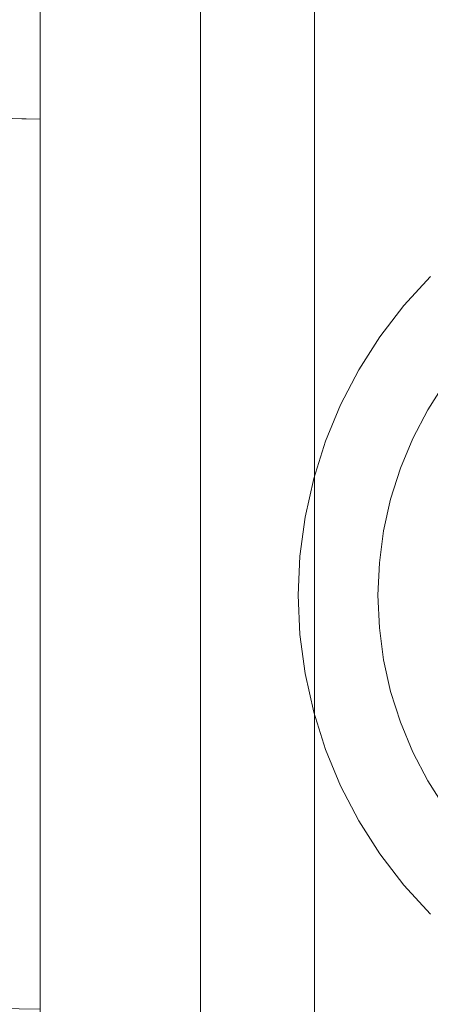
# Model space of a CAD drawing. Header units: millimetres. Extents: x -148 to 148, y -92 to 92.
# Tile 3 of 49: x -113 to -100, y -77 to -46. Entities that reach past the tile are written whole.
import ezdxf

# ---------------------------------------------------------------- set-up
doc = ezdxf.new("R2010")
doc.units = ezdxf.units.MM
doc.header["$LTSCALE"] = 25.4
doc.layers.add('Lighting-Moving Light', color=7, linetype='Continuous', lineweight=5, true_color=0x000000)

# ---------------------------------------------------------------- blocks, each defined once
blk = doc.blocks.new('Group-1')
at = {"layer": 'Lighting-Moving Light', "color": 7, "linetype": 'Continuous', "lineweight": 5, "transparency": 33554687}
for points in [[(-2119.658, -1205.846, -16.5), (-2124.623, -1200.88, -21.465), (-2124.623, -1384.88, -21.465), (-2119.658, -1379.915, -16.5)], [(-1905.589, -1205.846, -16.5), (-2119.658, -1205.846, -16.5), (-2119.658, -1379.915, -16.5), (-1905.589, -1379.915, -16.5)], [(-2116.123, -1209.38, -108.466), (-1909.124, -1209.38, -108.466), (-1909.124, -1376.38, -108.466), (-2116.123, -1376.38, -108.466)], [(-2124.623, -1342.091, -47.544), (-2124.623, -1342.091, -77.387), (-2131.456, -1341.972, -77.387), (-2131.456, -1341.972, -47.544)]]:
    blk.add_3dface(points, dxfattribs=at)
for points, invisible_edges in [([(-2124.623, -1384.88, -99.966), (-2124.623, -1200.88, -99.965), (-2124.623, -1200.88, -99.966)], 9), ([(-2124.623, -1200.88, -99.966), (-2116.123, -1209.38, -108.466), (-2116.123, -1376.38, -108.466), (-2124.623, -1384.88, -99.966)], 8), ([(-2124.623, -1384.88, -99.966), (-2124.623, -1384.88, -99.965), (-2124.623, -1200.88, -99.965)], 8), ([(-2124.623, -1200.88, -99.965), (-2124.623, -1342.091, -77.387), (-2124.623, -1243.669, -77.387)], 11), ([(-2124.623, -1243.669, -47.544), (-2124.623, -1342.091, -47.544), (-2124.623, -1200.88, -21.465)], 11), ([(-2124.623, -1200.88, -99.965), (-2124.623, -1384.88, -99.965), (-2124.623, -1369.725, -77.387), (-2124.623, -1342.091, -77.387)], 10), ([(-2124.623, -1384.88, -21.465), (-2124.623, -1200.88, -21.465), (-2124.623, -1342.091, -47.544), (-2124.623, -1369.725, -47.544)], 10), ([(-2124.623, -1342.091, -77.387), (-2124.623, -1342.091, -47.544), (-2124.623, -1243.669, -47.544), (-2124.623, -1243.669, -77.387)], 10), ([(-2131.456, -1341.972, -77.387), (-2124.623, -1342.091, -77.387), (-2124.623, -1369.725, -77.387), (-2129.145, -1369.685, -77.387)], 8), ([(-2129.145, -1369.685, -47.544), (-2124.623, -1369.725, -47.544), (-2124.623, -1342.091, -47.544), (-2131.456, -1341.972, -47.544)], 8), ([(-2114.092, -1348.85, -16.465), (-2113.348, -1347.881, -16.465), (-2112.523, -1346.981, -16.465), (-2102.623, -1356.88, -16.465)], 12), ([(-2112.523, -1346.981, -16.465), (-2113.348, -1347.881, -16.465), (-2111.455, -1349.47, -1.637), (-2110.775, -1348.728, -1.637)], 10), ([(-2113.348, -1347.881, -16.465), (-2114.092, -1348.85, -16.465), (-2112.067, -1350.268, -1.637), (-2111.455, -1349.47, -1.637)], 10), ([(-2115.312, -1350.964, -16.465), (-2114.748, -1349.88, -16.465), (-2114.092, -1348.85, -16.465), (-2102.623, -1356.88, -16.465)], 12), ([(-2114.092, -1348.85, -16.465), (-2114.748, -1349.88, -16.465), (-2112.607, -1351.116, -1.637), (-2112.067, -1350.268, -1.637)], 10), ([(-2114.748, -1349.88, -16.465), (-2115.312, -1350.964, -16.465), (-2113.072, -1352.008, -1.637), (-2112.607, -1351.116, -1.637)], 10), ([(-2112.578, -1351.133, -1.475), (-2112.039, -1350.287, -1.475), (-2112.067, -1350.268, -1.637), (-2112.607, -1351.116, -1.637)], 11), ([(-2112.537, -1351.157, -1.316), (-2112.001, -1350.314, -1.316), (-2112.039, -1350.287, -1.475), (-2112.578, -1351.133, -1.475)], 15), ([(-2112.485, -1351.187, -1.162), (-2111.952, -1350.349, -1.162), (-2112.001, -1350.314, -1.316), (-2112.537, -1351.157, -1.316)], 15), ([(-2116.146, -1353.257, -16.465), (-2115.779, -1352.092, -16.465), (-2115.312, -1350.964, -16.465), (-2102.623, -1356.88, -16.465)], 12), ([(-2115.312, -1350.964, -16.465), (-2115.779, -1352.092, -16.465), (-2113.457, -1352.937, -1.637), (-2113.072, -1352.008, -1.637)], 10), ([(-2113.041, -1352.023, -1.475), (-2112.578, -1351.133, -1.475), (-2112.607, -1351.116, -1.637), (-2113.072, -1352.008, -1.637)], 11), ([(-2112.998, -1352.042, -1.316), (-2112.537, -1351.157, -1.316), (-2112.578, -1351.133, -1.475), (-2113.041, -1352.023, -1.475)], 15), ([(-2112.944, -1352.068, -1.162), (-2112.485, -1351.187, -1.162), (-2112.537, -1351.157, -1.316), (-2112.998, -1352.042, -1.316)], 15), ([(-2112.878, -1352.099, -1.014), (-2112.422, -1351.223, -1.014), (-2112.485, -1351.187, -1.162), (-2112.944, -1352.068, -1.162)], 15), ([(-2112.802, -1352.134, -0.872), (-2112.349, -1351.265, -0.872), (-2112.422, -1351.223, -1.014), (-2112.878, -1352.099, -1.014)], 15), ([(-2112.714, -1352.175, -0.737), (-2112.266, -1351.313, -0.737), (-2112.349, -1351.265, -0.872), (-2112.802, -1352.134, -0.872)], 15), ([(-2112.618, -1352.22, -0.611), (-2112.173, -1351.367, -0.611), (-2112.266, -1351.313, -0.737), (-2112.714, -1352.175, -0.737)], 15), ([(-2112.512, -1352.269, -0.494), (-2112.072, -1351.425, -0.494), (-2112.173, -1351.367, -0.611), (-2112.618, -1352.22, -0.611)], 15), ([(-2115.779, -1352.092, -16.465), (-2116.146, -1353.257, -16.465), (-2113.759, -1353.897, -1.637), (-2113.457, -1352.937, -1.637)], 10), ([(-2113.425, -1352.949, -1.475), (-2113.041, -1352.023, -1.475), (-2113.072, -1352.008, -1.637), (-2113.457, -1352.937, -1.637)], 11), ([(-2113.381, -1352.965, -1.316), (-2112.998, -1352.042, -1.316), (-2113.041, -1352.023, -1.475), (-2113.425, -1352.949, -1.475)], 15), ([(-2113.324, -1352.986, -1.162), (-2112.944, -1352.068, -1.162), (-2112.998, -1352.042, -1.316), (-2113.381, -1352.965, -1.316)], 15), ([(-2113.256, -1353.01, -1.014), (-2112.878, -1352.099, -1.014), (-2112.944, -1352.068, -1.162), (-2113.324, -1352.986, -1.162)], 15), ([(-2113.176, -1353.039, -0.872), (-2112.802, -1352.134, -0.872), (-2112.878, -1352.099, -1.014), (-2113.256, -1353.01, -1.014)], 15), ([(-2113.086, -1353.072, -0.737), (-2112.714, -1352.175, -0.737), (-2112.802, -1352.134, -0.872), (-2113.176, -1353.039, -0.872)], 15), ([(-2112.986, -1353.109, -0.611), (-2112.618, -1352.22, -0.611), (-2112.714, -1352.175, -0.737), (-2113.086, -1353.072, -0.737)], 15), ([(-2112.876, -1353.149, -0.494), (-2112.512, -1352.269, -0.494), (-2112.618, -1352.22, -0.611), (-2112.986, -1353.109, -0.611)], 15), ([(-2112.757, -1353.192, -0.387), (-2112.397, -1352.323, -0.387), (-2112.512, -1352.269, -0.494), (-2112.876, -1353.149, -0.494)], 15), ([(-2112.631, -1353.238, -0.291), (-2112.275, -1352.38, -0.291), (-2112.397, -1352.323, -0.387), (-2112.757, -1353.192, -0.387)], 15), ([(-2112.498, -1353.286, -0.206), (-2112.147, -1352.44, -0.206), (-2112.275, -1352.38, -0.291), (-2112.631, -1353.238, -0.291)], 15), ([(-2113.726, -1353.905, -1.475), (-2113.425, -1352.949, -1.475), (-2113.457, -1352.937, -1.637), (-2113.759, -1353.897, -1.637)], 11), ([(-2113.681, -1353.918, -1.316), (-2113.381, -1352.965, -1.316), (-2113.425, -1352.949, -1.475), (-2113.726, -1353.905, -1.475)], 15), ([(-2113.623, -1353.933, -1.162), (-2113.324, -1352.986, -1.162), (-2113.381, -1352.965, -1.316), (-2113.681, -1353.918, -1.316)], 15), ([(-2113.553, -1353.952, -1.014), (-2113.256, -1353.01, -1.014), (-2113.324, -1352.986, -1.162), (-2113.623, -1353.933, -1.162)], 15), ([(-2113.471, -1353.974, -0.872), (-2113.176, -1353.039, -0.872), (-2113.256, -1353.01, -1.014), (-2113.553, -1353.952, -1.014)], 15), ([(-2113.378, -1353.999, -0.737), (-2113.086, -1353.072, -0.737), (-2113.176, -1353.039, -0.872), (-2113.471, -1353.974, -0.872)], 15), ([(-2113.275, -1354.026, -0.611), (-2112.986, -1353.109, -0.611), (-2113.086, -1353.072, -0.737), (-2113.378, -1353.999, -0.737)], 15), ([(-2102.623, -1356.88, -16.465), (-2116.57, -1355.66, -16.465), (-2116.411, -1354.449, -16.465), (-2116.146, -1353.257, -16.465)], 9), ([(-2116.146, -1353.257, -16.465), (-2116.411, -1354.449, -16.465), (-2113.977, -1354.878, -1.637), (-2113.759, -1353.897, -1.637)], 10), ([(-2113.162, -1354.057, -0.494), (-2112.876, -1353.149, -0.494), (-2112.986, -1353.109, -0.611), (-2113.275, -1354.026, -0.611)], 15), ([(-2113.04, -1354.089, -0.387), (-2112.757, -1353.192, -0.387), (-2112.876, -1353.149, -0.494), (-2113.162, -1354.057, -0.494)], 15), ([(-2112.91, -1354.124, -0.291), (-2112.631, -1353.238, -0.291), (-2112.757, -1353.192, -0.387), (-2113.04, -1354.089, -0.387)], 15), ([(-2112.773, -1354.161, -0.206), (-2112.498, -1353.286, -0.206), (-2112.631, -1353.238, -0.291), (-2112.91, -1354.124, -0.291)], 15), ([(-2112.63, -1354.199, -0.134), (-2112.358, -1353.337, -0.134), (-2112.498, -1353.286, -0.206), (-2112.773, -1354.161, -0.206)], 15), ([(-2112.481, -1354.239, -0.074), (-2112.213, -1353.39, -0.074), (-2112.358, -1353.337, -0.134), (-2112.63, -1354.199, -0.134)], 15), ([(-2113.943, -1354.884, -1.475), (-2113.726, -1353.905, -1.475), (-2113.759, -1353.897, -1.637), (-2113.977, -1354.878, -1.637)], 11), ([(-2113.897, -1354.893, -1.316), (-2113.681, -1353.918, -1.316), (-2113.726, -1353.905, -1.475), (-2113.943, -1354.884, -1.475)], 15), ([(-2113.838, -1354.903, -1.162), (-2113.623, -1353.933, -1.162), (-2113.681, -1353.918, -1.316), (-2113.897, -1354.893, -1.316)], 15), ([(-2113.766, -1354.916, -1.014), (-2113.553, -1353.952, -1.014), (-2113.623, -1353.933, -1.162), (-2113.838, -1354.903, -1.162)], 15), ([(-2113.683, -1354.93, -0.872), (-2113.471, -1353.974, -0.872), (-2113.553, -1353.952, -1.014), (-2113.766, -1354.916, -1.014)], 15), ([(-2113.589, -1354.947, -0.737), (-2113.378, -1353.999, -0.737), (-2113.471, -1353.974, -0.872), (-2113.683, -1354.93, -0.872)], 15), ([(-2113.483, -1354.965, -0.611), (-2113.275, -1354.026, -0.611), (-2113.378, -1353.999, -0.737), (-2113.589, -1354.947, -0.737)], 15), ([(-2113.368, -1354.986, -0.494), (-2113.162, -1354.057, -0.494), (-2113.275, -1354.026, -0.611), (-2113.483, -1354.965, -0.611)], 15), ([(-2113.244, -1355.008, -0.387), (-2113.04, -1354.089, -0.387), (-2113.162, -1354.057, -0.494), (-2113.368, -1354.986, -0.494)], 15), ([(-2113.111, -1355.031, -0.291), (-2112.91, -1354.124, -0.291), (-2113.04, -1354.089, -0.387), (-2113.244, -1355.008, -0.387)], 15), ([(-2112.972, -1355.056, -0.206), (-2112.773, -1354.161, -0.206), (-2112.91, -1354.124, -0.291), (-2113.111, -1355.031, -0.291)], 15), ([(-2112.825, -1355.081, -0.134), (-2112.63, -1354.199, -0.134), (-2112.773, -1354.161, -0.206), (-2112.972, -1355.056, -0.206)], 15), ([(-2112.674, -1355.108, -0.074), (-2112.481, -1354.239, -0.074), (-2112.63, -1354.199, -0.134), (-2112.825, -1355.081, -0.134)], 15), ([(-2112.518, -1355.136, -0.027), (-2112.328, -1354.28, -0.027), (-2112.481, -1354.239, -0.074), (-2112.674, -1355.108, -0.074)], 15), ([(-2116.411, -1354.449, -16.465), (-2116.57, -1355.66, -16.465), (-2114.108, -1355.876, -1.637), (-2113.977, -1354.878, -1.637)], 10), ([(-2114.074, -1355.879, -1.475), (-2113.943, -1354.884, -1.475), (-2113.977, -1354.878, -1.637), (-2114.108, -1355.876, -1.637)], 11), ([(-2114.027, -1355.883, -1.316), (-2113.897, -1354.893, -1.316), (-2113.943, -1354.884, -1.475), (-2114.074, -1355.879, -1.475)], 15), ([(-2113.968, -1355.888, -1.162), (-2113.838, -1354.903, -1.162), (-2113.897, -1354.893, -1.316), (-2114.027, -1355.883, -1.316)], 15), ([(-2113.895, -1355.894, -1.014), (-2113.766, -1354.916, -1.014), (-2113.838, -1354.903, -1.162), (-2113.968, -1355.888, -1.162)], 15), ([(-2113.811, -1355.902, -0.872), (-2113.683, -1354.93, -0.872), (-2113.766, -1354.916, -1.014), (-2113.895, -1355.894, -1.014)], 15), ([(-2113.715, -1355.91, -0.737), (-2113.589, -1354.947, -0.737), (-2113.683, -1354.93, -0.872), (-2113.811, -1355.902, -0.872)], 15), ([(-2113.609, -1355.919, -0.611), (-2113.483, -1354.965, -0.611), (-2113.589, -1354.947, -0.737), (-2113.715, -1355.91, -0.737)], 15), ([(-2113.492, -1355.929, -0.494), (-2113.368, -1354.986, -0.494), (-2113.483, -1354.965, -0.611), (-2113.609, -1355.919, -0.611)], 15), ([(-2113.367, -1355.94, -0.387), (-2113.244, -1355.008, -0.387), (-2113.368, -1354.986, -0.494), (-2113.492, -1355.929, -0.494)], 15), ([(-2113.233, -1355.952, -0.291), (-2113.111, -1355.031, -0.291), (-2113.244, -1355.008, -0.387), (-2113.367, -1355.94, -0.387)], 15), ([(-2113.091, -1355.965, -0.206), (-2112.972, -1355.056, -0.206), (-2113.111, -1355.031, -0.291), (-2113.233, -1355.952, -0.291)], 15), ([(-2112.943, -1355.977, -0.134), (-2112.825, -1355.081, -0.134), (-2112.972, -1355.056, -0.206), (-2113.091, -1355.965, -0.206)], 15), ([(-2112.79, -1355.991, -0.074), (-2112.674, -1355.108, -0.074), (-2112.825, -1355.081, -0.134), (-2112.943, -1355.977, -0.134)], 15), ([(-2112.632, -1356.005, -0.027), (-2112.518, -1355.136, -0.027), (-2112.674, -1355.108, -0.074), (-2112.79, -1355.991, -0.074)], 15), ([(-2112.471, -1356.019, 0.007), (-2112.358, -1355.164, 0.007), (-2112.518, -1355.136, -0.027), (-2112.632, -1356.005, -0.027)], 15), ([(-2116.57, -1355.66, -16.465), (-2116.623, -1356.88, -16.465), (-2114.152, -1356.88, -1.637), (-2114.108, -1355.876, -1.637)], 10), ([(-2116.57, -1358.101, -16.465), (-2116.623, -1356.88, -16.465), (-2116.57, -1355.66, -16.465), (-2102.623, -1356.88, -16.465)], 12), ([(-2114.118, -1356.88, -1.475), (-2114.074, -1355.879, -1.475), (-2114.108, -1355.876, -1.637), (-2114.152, -1356.88, -1.637)], 11), ([(-2114.071, -1356.88, -1.316), (-2114.027, -1355.883, -1.316), (-2114.074, -1355.879, -1.475), (-2114.118, -1356.88, -1.475)], 15), ([(-2114.011, -1356.88, -1.162), (-2113.968, -1355.888, -1.162), (-2114.027, -1355.883, -1.316), (-2114.071, -1356.88, -1.316)], 15), ([(-2113.938, -1356.88, -1.014), (-2113.895, -1355.894, -1.014), (-2113.968, -1355.888, -1.162), (-2114.011, -1356.88, -1.162)], 15), ([(-2113.854, -1356.88, -0.872), (-2113.811, -1355.902, -0.872), (-2113.895, -1355.894, -1.014), (-2113.938, -1356.88, -1.014)], 15), ([(-2113.758, -1356.88, -0.737), (-2113.715, -1355.91, -0.737), (-2113.811, -1355.902, -0.872), (-2113.854, -1356.88, -0.872)], 15), ([(-2113.651, -1356.88, -0.611), (-2113.609, -1355.919, -0.611), (-2113.715, -1355.91, -0.737), (-2113.758, -1356.88, -0.737)], 15), ([(-2113.534, -1356.88, -0.494), (-2113.492, -1355.929, -0.494), (-2113.609, -1355.919, -0.611), (-2113.651, -1356.88, -0.611)], 15), ([(-2113.408, -1356.88, -0.387), (-2113.367, -1355.94, -0.387), (-2113.492, -1355.929, -0.494), (-2113.534, -1356.88, -0.494)], 15), ([(-2113.273, -1356.88, -0.291), (-2113.233, -1355.952, -0.291), (-2113.367, -1355.94, -0.387), (-2113.408, -1356.88, -0.387)], 15), ([(-2113.131, -1356.88, -0.206), (-2113.091, -1355.965, -0.206), (-2113.233, -1355.952, -0.291), (-2113.273, -1356.88, -0.291)], 15), ([(-2112.983, -1356.88, -0.134), (-2112.943, -1355.977, -0.134), (-2113.091, -1355.965, -0.206), (-2113.131, -1356.88, -0.206)], 15), ([(-2112.829, -1356.88, -0.074), (-2112.79, -1355.991, -0.074), (-2112.943, -1355.977, -0.134), (-2112.983, -1356.88, -0.134)], 15), ([(-2112.67, -1356.88, -0.027), (-2112.632, -1356.005, -0.027), (-2112.79, -1355.991, -0.074), (-2112.829, -1356.88, -0.074)], 15), ([(-2112.508, -1356.88, 0.007), (-2112.471, -1356.019, 0.007), (-2112.632, -1356.005, -0.027), (-2112.67, -1356.88, -0.027)], 15), ([(-2116.623, -1356.88, -16.465), (-2116.57, -1358.101, -16.465), (-2114.108, -1357.885, -1.637), (-2114.152, -1356.88, -1.637)], 10), ([(-2116.146, -1360.504, -16.465), (-2116.411, -1359.311, -16.465), (-2116.57, -1358.101, -16.465), (-2102.623, -1356.88, -16.465)], 12), ([(-2115.312, -1362.797, -16.465), (-2115.779, -1361.669, -16.465), (-2116.146, -1360.504, -16.465), (-2102.623, -1356.88, -16.465)], 12), ([(-2114.092, -1364.91, -16.465), (-2114.748, -1363.88, -16.465), (-2115.312, -1362.797, -16.465), (-2102.623, -1356.88, -16.465)], 12), ([(-2114.074, -1357.882, -1.475), (-2114.118, -1356.88, -1.475), (-2114.152, -1356.88, -1.637), (-2114.108, -1357.885, -1.637)], 11), ([(-2114.027, -1357.878, -1.316), (-2114.071, -1356.88, -1.316), (-2114.118, -1356.88, -1.475), (-2114.074, -1357.882, -1.475)], 15), ([(-2112.523, -1366.78, -16.465), (-2113.348, -1365.879, -16.465), (-2114.092, -1364.91, -16.465), (-2102.623, -1356.88, -16.465)], 12), ([(-2113.968, -1357.873, -1.162), (-2114.011, -1356.88, -1.162), (-2114.071, -1356.88, -1.316), (-2114.027, -1357.878, -1.316)], 15), ([(-2113.895, -1357.867, -1.014), (-2113.938, -1356.88, -1.014), (-2114.011, -1356.88, -1.162), (-2113.968, -1357.873, -1.162)], 15), ([(-2113.811, -1357.859, -0.872), (-2113.854, -1356.88, -0.872), (-2113.938, -1356.88, -1.014), (-2113.895, -1357.867, -1.014)], 15), ([(-2113.715, -1357.851, -0.737), (-2113.758, -1356.88, -0.737), (-2113.854, -1356.88, -0.872), (-2113.811, -1357.859, -0.872)], 15), ([(-2113.609, -1357.841, -0.611), (-2113.651, -1356.88, -0.611), (-2113.758, -1356.88, -0.737), (-2113.715, -1357.851, -0.737)], 15), ([(-2113.492, -1357.831, -0.494), (-2113.534, -1356.88, -0.494), (-2113.651, -1356.88, -0.611), (-2113.609, -1357.841, -0.611)], 15), ([(-2113.367, -1357.82, -0.387), (-2113.408, -1356.88, -0.387), (-2113.534, -1356.88, -0.494), (-2113.492, -1357.831, -0.494)], 15), ([(-2113.233, -1357.809, -0.291), (-2113.273, -1356.88, -0.291), (-2113.408, -1356.88, -0.387), (-2113.367, -1357.82, -0.387)], 15), ([(-2113.091, -1357.796, -0.206), (-2113.131, -1356.88, -0.206), (-2113.273, -1356.88, -0.291), (-2113.233, -1357.809, -0.291)], 15), ([(-2112.943, -1357.783, -0.134), (-2112.983, -1356.88, -0.134), (-2113.131, -1356.88, -0.206), (-2113.091, -1357.796, -0.206)], 15), ([(-2112.79, -1357.77, -0.074), (-2112.829, -1356.88, -0.074), (-2112.983, -1356.88, -0.134), (-2112.943, -1357.783, -0.134)], 15), ([(-2112.632, -1357.756, -0.027), (-2112.67, -1356.88, -0.027), (-2112.829, -1356.88, -0.074), (-2112.79, -1357.77, -0.074)], 15), ([(-2112.471, -1357.742, 0.007), (-2112.508, -1356.88, 0.007), (-2112.67, -1356.88, -0.027), (-2112.632, -1357.756, -0.027)], 15), ([(-2116.57, -1358.101, -16.465), (-2116.411, -1359.311, -16.465), (-2113.977, -1358.882, -1.637), (-2114.108, -1357.885, -1.637)], 10), ([(-2113.943, -1358.876, -1.475), (-2114.074, -1357.882, -1.475), (-2114.108, -1357.885, -1.637), (-2113.977, -1358.882, -1.637)], 11), ([(-2113.897, -1358.868, -1.316), (-2114.027, -1357.878, -1.316), (-2114.074, -1357.882, -1.475), (-2113.943, -1358.876, -1.475)], 15), ([(-2113.838, -1358.858, -1.162), (-2113.968, -1357.873, -1.162), (-2114.027, -1357.878, -1.316), (-2113.897, -1358.868, -1.316)], 15), ([(-2113.766, -1358.845, -1.014), (-2113.895, -1357.867, -1.014), (-2113.968, -1357.873, -1.162), (-2113.838, -1358.858, -1.162)], 15), ([(-2113.683, -1358.83, -0.872), (-2113.811, -1357.859, -0.872), (-2113.895, -1357.867, -1.014), (-2113.766, -1358.845, -1.014)], 15), ([(-2113.589, -1358.814, -0.737), (-2113.715, -1357.851, -0.737), (-2113.811, -1357.859, -0.872), (-2113.683, -1358.83, -0.872)], 15), ([(-2113.483, -1358.795, -0.611), (-2113.609, -1357.841, -0.611), (-2113.715, -1357.851, -0.737), (-2113.589, -1358.814, -0.737)], 15), ([(-2113.368, -1358.775, -0.494), (-2113.492, -1357.831, -0.494), (-2113.609, -1357.841, -0.611), (-2113.483, -1358.795, -0.611)], 15), ([(-2113.244, -1358.753, -0.387), (-2113.367, -1357.82, -0.387), (-2113.492, -1357.831, -0.494), (-2113.368, -1358.775, -0.494)], 15), ([(-2113.111, -1358.73, -0.291), (-2113.233, -1357.809, -0.291), (-2113.367, -1357.82, -0.387), (-2113.244, -1358.753, -0.387)], 15), ([(-2112.972, -1358.705, -0.206), (-2113.091, -1357.796, -0.206), (-2113.233, -1357.809, -0.291), (-2113.111, -1358.73, -0.291)], 15), ([(-2112.825, -1358.679, -0.134), (-2112.943, -1357.783, -0.134), (-2113.091, -1357.796, -0.206), (-2112.972, -1358.705, -0.206)], 15), ([(-2112.674, -1358.652, -0.074), (-2112.79, -1357.77, -0.074), (-2112.943, -1357.783, -0.134), (-2112.825, -1358.679, -0.134)], 15), ([(-2112.518, -1358.625, -0.027), (-2112.632, -1357.756, -0.027), (-2112.79, -1357.77, -0.074), (-2112.674, -1358.652, -0.074)], 15), ([(-2112.358, -1358.597, 0.007), (-2112.471, -1357.742, 0.007), (-2112.632, -1357.756, -0.027), (-2112.518, -1358.625, -0.027)], 15), ([(-2116.411, -1359.311, -16.465), (-2116.146, -1360.504, -16.465), (-2113.759, -1359.864, -1.637), (-2113.977, -1358.882, -1.637)], 10), ([(-2113.726, -1359.855, -1.475), (-2113.943, -1358.876, -1.475), (-2113.977, -1358.882, -1.637), (-2113.759, -1359.864, -1.637)], 11), ([(-2113.681, -1359.843, -1.316), (-2113.897, -1358.868, -1.316), (-2113.943, -1358.876, -1.475), (-2113.726, -1359.855, -1.475)], 15), ([(-2113.623, -1359.828, -1.162), (-2113.838, -1358.858, -1.162), (-2113.897, -1358.868, -1.316), (-2113.681, -1359.843, -1.316)], 15), ([(-2113.553, -1359.809, -1.014), (-2113.766, -1358.845, -1.014), (-2113.838, -1358.858, -1.162), (-2113.623, -1359.828, -1.162)], 15), ([(-2113.471, -1359.787, -0.872), (-2113.683, -1358.83, -0.872), (-2113.766, -1358.845, -1.014), (-2113.553, -1359.809, -1.014)], 15), ([(-2113.378, -1359.762, -0.737), (-2113.589, -1358.814, -0.737), (-2113.683, -1358.83, -0.872), (-2113.471, -1359.787, -0.872)], 15), ([(-2113.275, -1359.734, -0.611), (-2113.483, -1358.795, -0.611), (-2113.589, -1358.814, -0.737), (-2113.378, -1359.762, -0.737)], 15), ([(-2113.162, -1359.704, -0.494), (-2113.368, -1358.775, -0.494), (-2113.483, -1358.795, -0.611), (-2113.275, -1359.734, -0.611)], 15), ([(-2113.04, -1359.672, -0.387), (-2113.244, -1358.753, -0.387), (-2113.368, -1358.775, -0.494), (-2113.162, -1359.704, -0.494)], 15), ([(-2112.91, -1359.637, -0.291), (-2113.111, -1358.73, -0.291), (-2113.244, -1358.753, -0.387), (-2113.04, -1359.672, -0.387)], 15), ([(-2112.773, -1359.6, -0.206), (-2112.972, -1358.705, -0.206), (-2113.111, -1358.73, -0.291), (-2112.91, -1359.637, -0.291)], 15), ([(-2112.63, -1359.562, -0.134), (-2112.825, -1358.679, -0.134), (-2112.972, -1358.705, -0.206), (-2112.773, -1359.6, -0.206)], 15), ([(-2112.481, -1359.522, -0.074), (-2112.674, -1358.652, -0.074), (-2112.825, -1358.679, -0.134), (-2112.63, -1359.562, -0.134)], 15), ([(-2112.328, -1359.481, -0.027), (-2112.518, -1358.625, -0.027), (-2112.674, -1358.652, -0.074), (-2112.481, -1359.522, -0.074)], 15), ([(-2113.256, -1360.75, -1.014), (-2113.553, -1359.809, -1.014), (-2113.623, -1359.828, -1.162), (-2113.324, -1360.775, -1.162)], 15), ([(-2113.176, -1360.721, -0.872), (-2113.471, -1359.787, -0.872), (-2113.553, -1359.809, -1.014), (-2113.256, -1360.75, -1.014)], 15), ([(-2113.086, -1360.688, -0.737), (-2113.378, -1359.762, -0.737), (-2113.471, -1359.787, -0.872), (-2113.176, -1360.721, -0.872)], 15), ([(-2112.986, -1360.652, -0.611), (-2113.275, -1359.734, -0.611), (-2113.378, -1359.762, -0.737), (-2113.086, -1360.688, -0.737)], 15), ([(-2112.876, -1360.612, -0.494), (-2113.162, -1359.704, -0.494), (-2113.275, -1359.734, -0.611), (-2112.986, -1360.652, -0.611)], 15), ([(-2112.757, -1360.569, -0.387), (-2113.04, -1359.672, -0.387), (-2113.162, -1359.704, -0.494), (-2112.876, -1360.612, -0.494)], 15), ([(-2112.631, -1360.523, -0.291), (-2112.91, -1359.637, -0.291), (-2113.04, -1359.672, -0.387), (-2112.757, -1360.569, -0.387)], 15), ([(-2112.498, -1360.474, -0.206), (-2112.773, -1359.6, -0.206), (-2112.91, -1359.637, -0.291), (-2112.631, -1360.523, -0.291)], 15), ([(-2112.358, -1360.423, -0.134), (-2112.63, -1359.562, -0.134), (-2112.773, -1359.6, -0.206), (-2112.498, -1360.474, -0.206)], 15), ([(-2112.213, -1360.371, -0.074), (-2112.481, -1359.522, -0.074), (-2112.63, -1359.562, -0.134), (-2112.358, -1360.423, -0.134)], 15), ([(-2116.146, -1360.504, -16.465), (-2115.779, -1361.669, -16.465), (-2113.457, -1360.823, -1.637), (-2113.759, -1359.864, -1.637)], 10), ([(-2113.425, -1360.812, -1.475), (-2113.726, -1359.855, -1.475), (-2113.759, -1359.864, -1.637), (-2113.457, -1360.823, -1.637)], 11), ([(-2113.381, -1360.796, -1.316), (-2113.681, -1359.843, -1.316), (-2113.726, -1359.855, -1.475), (-2113.425, -1360.812, -1.475)], 15), ([(-2113.324, -1360.775, -1.162), (-2113.623, -1359.828, -1.162), (-2113.681, -1359.843, -1.316), (-2113.381, -1360.796, -1.316)], 15), ([(-2112.802, -1361.626, -0.872), (-2113.176, -1360.721, -0.872), (-2113.256, -1360.75, -1.014), (-2112.878, -1361.662, -1.014)], 15), ([(-2112.714, -1361.586, -0.737), (-2113.086, -1360.688, -0.737), (-2113.176, -1360.721, -0.872), (-2112.802, -1361.626, -0.872)], 15), ([(-2112.618, -1361.541, -0.611), (-2112.986, -1360.652, -0.611), (-2113.086, -1360.688, -0.737), (-2112.714, -1361.586, -0.737)], 15), ([(-2112.512, -1361.491, -0.494), (-2112.876, -1360.612, -0.494), (-2112.986, -1360.652, -0.611), (-2112.618, -1361.541, -0.611)], 15), ([(-2112.397, -1361.438, -0.387), (-2112.757, -1360.569, -0.387), (-2112.876, -1360.612, -0.494), (-2112.512, -1361.491, -0.494)], 15), ([(-2112.275, -1361.381, -0.291), (-2112.631, -1360.523, -0.291), (-2112.757, -1360.569, -0.387), (-2112.397, -1361.438, -0.387)], 15), ([(-2112.147, -1361.321, -0.206), (-2112.498, -1360.474, -0.206), (-2112.631, -1360.523, -0.291), (-2112.275, -1361.381, -0.291)], 15), ([(-2115.779, -1361.669, -16.465), (-2115.312, -1362.797, -16.465), (-2113.072, -1361.753, -1.637), (-2113.457, -1360.823, -1.637)], 10), ([(-2113.041, -1361.738, -1.475), (-2113.425, -1360.812, -1.475), (-2113.457, -1360.823, -1.637), (-2113.072, -1361.753, -1.637)], 11), ([(-2112.998, -1361.718, -1.316), (-2113.381, -1360.796, -1.316), (-2113.425, -1360.812, -1.475), (-2113.041, -1361.738, -1.475)], 15), ([(-2112.944, -1361.693, -1.162), (-2113.324, -1360.775, -1.162), (-2113.381, -1360.796, -1.316), (-2112.998, -1361.718, -1.316)], 15), ([(-2112.878, -1361.662, -1.014), (-2113.256, -1360.75, -1.014), (-2113.324, -1360.775, -1.162), (-2112.944, -1361.693, -1.162)], 15), ([(-2112.349, -1362.495, -0.872), (-2112.802, -1361.626, -0.872), (-2112.878, -1361.662, -1.014), (-2112.422, -1362.538, -1.014)], 15), ([(-2112.266, -1362.447, -0.737), (-2112.714, -1361.586, -0.737), (-2112.802, -1361.626, -0.872), (-2112.349, -1362.495, -0.872)], 15), ([(-2112.173, -1362.394, -0.611), (-2112.618, -1361.541, -0.611), (-2112.714, -1361.586, -0.737), (-2112.266, -1362.447, -0.737)], 15), ([(-2112.072, -1362.336, -0.494), (-2112.512, -1361.491, -0.494), (-2112.618, -1361.541, -0.611), (-2112.173, -1362.394, -0.611)], 15), ([(-2115.312, -1362.797, -16.465), (-2114.748, -1363.88, -16.465), (-2112.607, -1362.645, -1.637), (-2113.072, -1361.753, -1.637)], 10), ([(-2112.578, -1362.628, -1.475), (-2113.041, -1361.738, -1.475), (-2113.072, -1361.753, -1.637), (-2112.607, -1362.645, -1.637)], 11), ([(-2112.537, -1362.604, -1.316), (-2112.998, -1361.718, -1.316), (-2113.041, -1361.738, -1.475), (-2112.578, -1362.628, -1.475)], 15), ([(-2112.485, -1362.574, -1.162), (-2112.944, -1361.693, -1.162), (-2112.998, -1361.718, -1.316), (-2112.537, -1362.604, -1.316)], 15), ([(-2112.422, -1362.538, -1.014), (-2112.878, -1361.662, -1.014), (-2112.944, -1361.693, -1.162), (-2112.485, -1362.574, -1.162)], 15), ([(-2111.952, -1363.412, -1.162), (-2112.485, -1362.574, -1.162), (-2112.537, -1362.604, -1.316), (-2112.001, -1363.446, -1.316)], 15), ([(-2114.748, -1363.88, -16.465), (-2114.092, -1364.91, -16.465), (-2112.067, -1363.493, -1.637), (-2112.607, -1362.645, -1.637)], 10), ([(-2112.039, -1363.473, -1.475), (-2112.578, -1362.628, -1.475), (-2112.607, -1362.645, -1.637), (-2112.067, -1363.493, -1.637)], 11), ([(-2112.001, -1363.446, -1.316), (-2112.537, -1362.604, -1.316), (-2112.578, -1362.628, -1.475), (-2112.039, -1363.473, -1.475)], 15), ([(-2114.092, -1364.91, -16.465), (-2113.348, -1365.879, -16.465), (-2111.455, -1364.291, -1.637), (-2112.067, -1363.493, -1.637)], 10), ([(-2113.348, -1365.879, -16.465), (-2112.523, -1366.78, -16.465), (-2110.775, -1365.032, -1.637), (-2111.455, -1364.291, -1.637)], 10)]:
    blk.add_3dface(points, dxfattribs=dict(at, invisible_edges=invisible_edges))
at = {"layer": 'Lighting-Moving Light', "color": 0, "flags": 1}
for tag in ['Yoke', 'Weight', 'Weight', 'Wattage', '3D_Symbol_Name', 'Candlepower', 'Body', 'Model_Name', 'Beam_Angle', 'Field_Angle', 'Remarks', 'Beam_Angle_2', 'Field_Angle_2', 'Num_Channels', 'Frame_Size', 'Device_Type', 'FixtureID', 'Frame_Size', 'Base', 'Lens', 'Inst_Type', 'Lamp']:
    blk.add_attdef(tag, (-2481.594, 128.93), '', height=0.18, dxfattribs=at)

msp = doc.modelspace()

# ---------------------------------------------------------------- block references
at = {"layer": 'Lighting-Moving Light', "color": 7, "transparency": 33554687}
msp.add_blockref('Group-1', (2012.623, 1292.88), dxfattribs=at)

doc.saveas('drawing.dxf')
